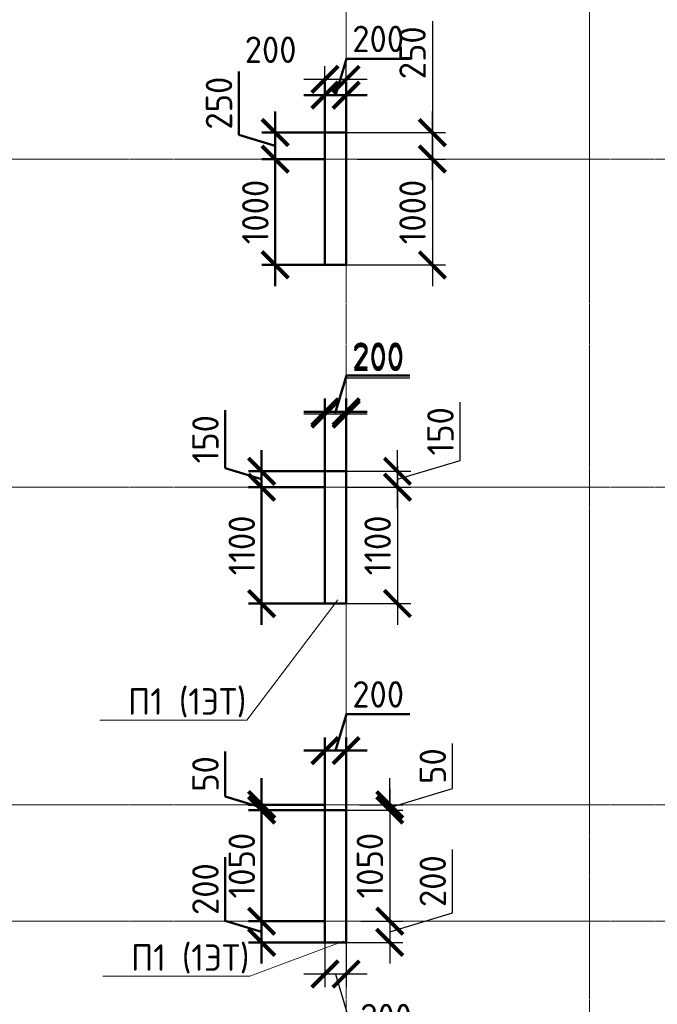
# Model space of a CAD drawing. Header units: millimetres. Extents: x 263826 to 1718326, y -423071 to 70137.
# Tile 165 of 256: x 383759 to 389786, y -69132 to -59829. Entities that reach past the tile are written whole.
import ezdxf
from ezdxf import colors
from ezdxf.entities.mleader import LeaderData, LeaderLine
from ezdxf.math import Vec2, Vec3

# ---------------------------------------------------------------- set-up
doc = ezdxf.new("R2010")
doc.units = ezdxf.units.MM
doc.linetypes.add('______5', pattern=[1100, 800, -100, 100, -100])
doc.linetypes.add('осевая', pattern=[50.8, 31.75, -6.35, 6.35, -6.35])
doc.layers.add('Колонна_ бетон', color=7, linetype='Continuous', lineweight=50, true_color=0xb4b496)
doc.layers.add('Стена_ бетон несущ.', color=7, linetype='Continuous', lineweight=70, true_color=0xb4b496)
for name, color, linetype, lineweight in [('Конструкции 0.5', 5, 'Continuous', 50), ('Надписи', 200, 'Continuous', 18), ('Оси', 40, '______5', 18), ('подоснова', 151, 'Continuous', 5), ('РАЗМЕРЫ', 1, 'Continuous', 9)]:
    doc.layers.add(name, color=color, linetype=linetype, lineweight=lineweight)
doc.styles.add('GOST-2.304_Type-B', font='GOST_Common.ttf')
doc.dimstyles.new('СПДС', dxfattribs={"dimscale": 100, "dimtxt": 2.5, "dimasz": 2.5, "dimexe": 1.25, "dimexo": 0, "dimtad": 1, "dimdec": 0, "dimtxsty": 'GOST-2.304_Type-B', "dimblk": 'ARCHTICK', "dimcen": 2.5, "dimdle": 2, "dimadec": 0, "dimazin": 2, "dimtfac": 0.75, "dimtdec": 0, "dimtmove": 1, "dimatfit": 3, "dimfxl": 1, "dimtolj": 1, "dimarcsym": 1})

# ---------------------------------------------------------------- blocks, each defined once
blk = doc.blocks.new('_ArchTick')
at = {"color": 0, "linetype": 'ByBlock', "const_width": 0.15}
blk.add_lwpolyline([(-0.5, -0.5), (0.5, 0.5)], dxfattribs=at)
blk = doc.blocks.new('*D3054')
at = {"layer": 'DEFPOINTS', "color": 0, "transparency": 16777216}
for p in [(386744.2, -64096.1), (387329.8, -64096.1), (386977.4, -64246.1)]:
    blk.add_point(p, dxfattribs=at)
at = {"layer": 'РАЗМЕРЫ', "color": 0, "lineweight": -2, "transparency": 16777216}
for p, q in [((387923.5, -63993), (387923.5, -63443)), ((387329.8, -64446.1), (387329.8, -63896.1)), ((387329.8, -64171.1), (387923.5, -63993)), ((386744.2, -64096.1), (387454.8, -64096.1)), ((386977.4, -64246.1), (387454.8, -64246.1))]:
    blk.add_line(p, q, dxfattribs=at)
at = {"layer": 'РАЗМЕРЫ', "color": 0, "lineweight": -2, "transparency": 16777216, "xscale": 250, "yscale": 250, "zscale": 250}
for p, rotation in [((387329.8, -64096.1), 90), ((387329.8, -64246.1), 270)]:
    blk.add_blockref('_ArchTick', p, dxfattribs=dict(at, rotation=rotation))
at = {"layer": 'РАЗМЕРЫ', "color": 0, "lineweight": 0, "transparency": 16777216, "insert": (387736, -63718), "char_height": 250, "attachment_point": 5, "rotation": 90, "style": 'GOST-2.304_Type-B'}
blk.add_mtext('\\A1;150', dxfattribs=at)
blk = doc.blocks.new('*D3055')
at = {"layer": 'DEFPOINTS', "color": 0, "transparency": 16777216}
for p in [(386844.3, -64246.1), (386844.3, -65346.1), (387329.8, -65346.1)]:
    blk.add_point(p, dxfattribs=at)
at = {"layer": 'РАЗМЕРЫ', "color": 0, "lineweight": -2, "transparency": 16777216}
for p, q in [((387329.8, -64046.1), (387329.8, -65546.1)), ((386844.3, -64246.1), (387454.8, -64246.1)), ((386844.3, -65346.1), (387454.8, -65346.1))]:
    blk.add_line(p, q, dxfattribs=at)
at = {"layer": 'РАЗМЕРЫ', "color": 0, "lineweight": -2, "transparency": 16777216, "xscale": 250, "yscale": 250, "zscale": 250}
for p, rotation in [((387329.8, -64246.1), 90), ((387329.8, -65346.1), 270)]:
    blk.add_blockref('_ArchTick', p, dxfattribs=dict(at, rotation=rotation))
at = {"layer": 'РАЗМЕРЫ', "color": 0, "lineweight": 0, "transparency": 16777216, "insert": (387142.3, -64796.1), "char_height": 250, "attachment_point": 5, "rotation": 90, "style": 'GOST-2.304_Type-B'}
blk.add_mtext('\\A1;1100', dxfattribs=at)
blk = doc.blocks.new('*D3056')
at = {"layer": 'DEFPOINTS', "color": 0, "transparency": 16777216}
for p in [(386644.2, -63555.5), (386644.2, -64096.1), (386844.3, -64096.1)]:
    blk.add_point(p, dxfattribs=at)
at = {"layer": 'РАЗМЕРЫ', "color": 0, "lineweight": -2, "transparency": 16777216}
for p, q in [((386744.3, -63555.5), (386847.4, -63211.8)), ((386847.4, -63211.8), (387447.4, -63211.8)), ((386644.2, -64096.1), (386644.2, -63430.5)), ((386844.3, -64096.1), (386844.3, -63430.5)), ((387044.3, -63555.5), (386444.2, -63555.5))]:
    blk.add_line(p, q, dxfattribs=at)
at = {"layer": 'РАЗМЕРЫ', "color": 0, "lineweight": -2, "transparency": 16777216, "xscale": 250, "yscale": 250, "zscale": 250, "rotation": 180}
blk.add_blockref('_ArchTick', (386644.2, -63555.5), dxfattribs=at)
at = {"layer": 'РАЗМЕРЫ', "color": 0, "lineweight": -2, "transparency": 16777216, "xscale": 250, "yscale": 250, "zscale": 250}
blk.add_blockref('_ArchTick', (386844.3, -63555.5), dxfattribs=at)
at = {"layer": 'РАЗМЕРЫ', "color": 0, "lineweight": 0, "transparency": 16777216, "insert": (387147.4, -63024.3), "char_height": 250, "attachment_point": 5, "style": 'GOST-2.304_Type-B'}
blk.add_mtext('\\A1;200', dxfattribs=at)
blk = doc.blocks.new('*D3153')
at = {"layer": 'DEFPOINTS', "color": 0, "transparency": 16777216}
for p in [(386969.5, -67246.1), (387256.9, -67246.1), (386844.3, -67296.1)]:
    blk.add_point(p, dxfattribs=at)
at = {"layer": 'РАЗМЕРЫ', "color": 0, "lineweight": -2, "transparency": 16777216}
for p, q in [((387850.7, -67093), (387850.7, -66668)), ((387256.9, -67246.1), (387256.9, -66996.1)), ((387256.9, -67271.1), (387850.7, -67093)), ((386969.5, -67246.1), (387381.9, -67246.1)), ((387256.9, -67296.1), (387256.9, -67246.1)), ((387256.9, -67296.1), (387256.9, -67246.1)), ((386844.3, -67296.1), (387381.9, -67296.1)), ((387256.9, -67296.1), (387256.9, -67546.1))]:
    blk.add_line(p, q, dxfattribs=at)
at = {"layer": 'РАЗМЕРЫ', "color": 0, "lineweight": -2, "transparency": 16777216, "xscale": 250, "yscale": 250, "zscale": 250}
for p, rotation in [((387256.9, -67246.1), 270), ((387256.9, -67296.1), 90)]:
    blk.add_blockref('_ArchTick', p, dxfattribs=dict(at, rotation=rotation))
at = {"layer": 'РАЗМЕРЫ', "color": 0, "lineweight": 0, "transparency": 16777216, "insert": (387663.2, -66880.5), "char_height": 250, "attachment_point": 5, "rotation": 90, "style": 'GOST-2.304_Type-B'}
blk.add_mtext('\\A1;50', dxfattribs=at)
blk = doc.blocks.new('*D3041')
at = {"layer": 'DEFPOINTS', "color": 0, "transparency": 16777216}
for p in [(386872.6, -67296.1), (386984.3, -68346.1), (387256.9, -68346.1)]:
    blk.add_point(p, dxfattribs=at)
at = {"layer": 'РАЗМЕРЫ', "color": 0, "lineweight": -2, "transparency": 16777216}
for p, q in [((387256.9, -67096.1), (387256.9, -68546.1)), ((386872.6, -67296.1), (387381.9, -67296.1)), ((386984.3, -68346.1), (387381.9, -68346.1))]:
    blk.add_line(p, q, dxfattribs=at)
at = {"layer": 'РАЗМЕРЫ', "color": 0, "lineweight": -2, "transparency": 16777216, "xscale": 250, "yscale": 250, "zscale": 250}
for p, rotation in [((387256.9, -67296.1), 90), ((387256.9, -68346.1), 270)]:
    blk.add_blockref('_ArchTick', p, dxfattribs=dict(at, rotation=rotation))
at = {"layer": 'РАЗМЕРЫ', "color": 0, "lineweight": 0, "transparency": 16777216, "insert": (387069.4, -67821.1), "char_height": 250, "attachment_point": 5, "rotation": 90, "style": 'GOST-2.304_Type-B'}
blk.add_mtext('\\A1;1050', dxfattribs=at)
blk = doc.blocks.new('*D3154')
at = {"layer": 'DEFPOINTS', "color": 0, "transparency": 16777216}
for p in [(386984.3, -68346.1), (386808.6, -68546.1), (387256.9, -68546.1)]:
    blk.add_point(p, dxfattribs=at)
at = {"layer": 'РАЗМЕРЫ', "color": 0, "lineweight": -2, "transparency": 16777216}
for p, q in [((387850.7, -68268), (387850.7, -67668)), ((387256.9, -68146.1), (387256.9, -68746.1)), ((387256.9, -68446.1), (387850.7, -68268)), ((386984.3, -68346.1), (387381.9, -68346.1)), ((386808.6, -68546.1), (387381.9, -68546.1))]:
    blk.add_line(p, q, dxfattribs=at)
at = {"layer": 'РАЗМЕРЫ', "color": 0, "lineweight": -2, "transparency": 16777216, "xscale": 250, "yscale": 250, "zscale": 250}
for p, rotation in [((387256.9, -68346.1), 90), ((387256.9, -68546.1), 270)]:
    blk.add_blockref('_ArchTick', p, dxfattribs=dict(at, rotation=rotation))
at = {"layer": 'РАЗМЕРЫ', "color": 0, "lineweight": 0, "transparency": 16777216, "insert": (387663.2, -67968), "char_height": 250, "attachment_point": 5, "rotation": 90, "style": 'GOST-2.304_Type-B'}
blk.add_mtext('\\A1;200', dxfattribs=at)
blk = doc.blocks.new('*D3155')
at = {"layer": 'DEFPOINTS', "color": 0, "transparency": 16777216}
for p in [(386644.3, -68517.4), (386844.3, -68517.4), (386644.3, -68845.8)]:
    blk.add_point(p, dxfattribs=at)
at = {"layer": 'РАЗМЕРЫ', "color": 0, "lineweight": -2, "transparency": 16777216}
for p, q in [((386644.3, -68517.4), (386644.3, -68970.8)), ((386844.3, -68517.4), (386844.3, -68970.8)), ((387044.3, -68845.8), (386444.3, -68845.8)), ((386744.3, -68845.8), (386922.4, -69439.5)), ((386922.4, -69439.5), (387522.4, -69439.5))]:
    blk.add_line(p, q, dxfattribs=at)
at = {"layer": 'РАЗМЕРЫ', "color": 0, "lineweight": -2, "transparency": 16777216, "xscale": 250, "yscale": 250, "zscale": 250, "rotation": 180}
blk.add_blockref('_ArchTick', (386644.3, -68845.8), dxfattribs=at)
at = {"layer": 'РАЗМЕРЫ', "color": 0, "lineweight": -2, "transparency": 16777216, "xscale": 250, "yscale": 250, "zscale": 250}
blk.add_blockref('_ArchTick', (386844.3, -68845.8), dxfattribs=at)
at = {"layer": 'РАЗМЕРЫ', "color": 0, "lineweight": 0, "transparency": 16777216, "insert": (387222.4, -69252), "char_height": 250, "attachment_point": 5, "style": 'GOST-2.304_Type-B'}
blk.add_mtext('\\A1;200', dxfattribs=at)
blk = doc.blocks.new('*D3168')
at = {"layer": 'DEFPOINTS', "color": 0, "transparency": 16777216}
for p in [(386949.3, -61146.1), (386844.2, -62146.1), (387659.7, -62146.1)]:
    blk.add_point(p, dxfattribs=at)
at = {"layer": 'РАЗМЕРЫ', "color": 0, "lineweight": -2, "transparency": 16777216}
for p, q in [((387659.7, -60946.1), (387659.7, -62346.1)), ((386949.3, -61146.1), (387784.7, -61146.1)), ((386844.2, -62146.1), (387784.7, -62146.1))]:
    blk.add_line(p, q, dxfattribs=at)
at = {"layer": 'РАЗМЕРЫ', "color": 0, "lineweight": -2, "transparency": 16777216, "xscale": 250, "yscale": 250, "zscale": 250}
for p, rotation in [((387659.7, -61146.1), 90), ((387659.7, -62146.1), 270)]:
    blk.add_blockref('_ArchTick', p, dxfattribs=dict(at, rotation=rotation))
at = {"layer": 'РАЗМЕРЫ', "color": 0, "lineweight": 0, "transparency": 16777216, "insert": (387472.2, -61646.1), "char_height": 250, "attachment_point": 5, "rotation": 90, "style": 'GOST-2.304_Type-B'}
blk.add_mtext('\\A1;1000', dxfattribs=at)
blk = doc.blocks.new('*D3046')
at = {"layer": 'DEFPOINTS', "color": 0, "transparency": 16777216}
for p in [(386644.4, -60393.6), (386644.4, -60888.4), (386844.3, -60888.4)]:
    blk.add_point(p, dxfattribs=at)
at = {"layer": 'РАЗМЕРЫ', "color": 0, "lineweight": -2, "transparency": 16777216}
for p, q in [((386644.4, -60888.4), (386644.4, -60268.6)), ((386844.3, -60888.4), (386844.3, -60268.6)), ((387044.3, -60393.6), (386444.4, -60393.6))]:
    blk.add_line(p, q, dxfattribs=at)
at = {"layer": 'РАЗМЕРЫ', "color": 0, "lineweight": -2, "transparency": 16777216, "xscale": 250, "yscale": 250, "zscale": 250, "rotation": 180}
blk.add_blockref('_ArchTick', (386644.4, -60393.6), dxfattribs=at)
at = {"layer": 'РАЗМЕРЫ', "color": 0, "lineweight": -2, "transparency": 16777216, "xscale": 250, "yscale": 250, "zscale": 250}
blk.add_blockref('_ArchTick', (386844.3, -60393.6), dxfattribs=at)
at = {"layer": 'РАЗМЕРЫ', "color": 0, "lineweight": 0, "transparency": 16777216, "insert": (386130.7, -60113.1), "char_height": 250, "attachment_point": 5, "style": 'GOST-2.304_Type-B'}
blk.add_mtext('\\A1;200', dxfattribs=at)
blk = doc.blocks.new('*D3082')
at = {"layer": 'DEFPOINTS', "color": 0, "transparency": 16777216}
for p in [(386844.2, -60896.1, 3100), (387659.7, -60896.1), (386949.3, -61146.1, 3100)]:
    blk.add_point(p, dxfattribs=at)
at = {"layer": 'РАЗМЕРЫ', "color": 0, "lineweight": -2, "transparency": 16777216}
for p, q in [((387659.7, -59842.4), (387659.7, -60896.1)), ((387659.7, -61346.1), (387659.7, -60696.1)), ((386844.2, -60896.1), (387784.7, -60896.1)), ((386949.3, -61146.1), (387784.7, -61146.1))]:
    blk.add_line(p, q, dxfattribs=at)
at = {"layer": 'РАЗМЕРЫ', "color": 0, "lineweight": -2, "transparency": 16777216, "xscale": 250, "yscale": 250, "zscale": 250}
for p, rotation in [((387659.7, -60896.1), 90), ((387659.7, -61146.1), 270)]:
    blk.add_blockref('_ArchTick', p, dxfattribs=dict(at, rotation=rotation))
at = {"layer": 'РАЗМЕРЫ', "color": 0, "lineweight": 0, "transparency": 16777216, "insert": (387472.2, -60142.4), "char_height": 250, "attachment_point": 5, "rotation": 90, "style": 'GOST-2.304_Type-B'}
blk.add_mtext('\\A1;250', dxfattribs=at)
blk = doc.blocks.new('_None')
blk = doc.blocks.new('*D3309')
at = {"layer": 'DEFPOINTS', "color": 0, "transparency": 16777216}
for p in [(394560.1, -186819.1), (394560.1, -187430.5), (394760, -187430.5)]:
    blk.add_point(p, dxfattribs=at)
at = {"layer": 'РАЗМЕРЫ', "color": 0, "lineweight": -2, "transparency": 16777216}
for p, q in [((394660.1, -186819.1), (394763.2, -186475.4)), ((394763.2, -186475.4), (395363.2, -186475.4)), ((394560.1, -187430.5), (394560.1, -186694.1)), ((394760, -187430.5), (394760, -186694.1)), ((394960, -186819.1), (394360.1, -186819.1))]:
    blk.add_line(p, q, dxfattribs=at)
at = {"layer": 'РАЗМЕРЫ', "color": 0, "lineweight": -2, "transparency": 16777216, "xscale": 250, "yscale": 250, "zscale": 250, "rotation": 180}
blk.add_blockref('_ArchTick', (394560.1, -186819.1), dxfattribs=at)
at = {"layer": 'РАЗМЕРЫ', "color": 0, "lineweight": -2, "transparency": 16777216, "xscale": 250, "yscale": 250, "zscale": 250}
blk.add_blockref('_ArchTick', (394760, -186819.1), dxfattribs=at)
at = {"layer": 'РАЗМЕРЫ', "color": 0, "lineweight": 0, "transparency": 16777216, "insert": (395063.2, -186287.9), "char_height": 250, "attachment_point": 5, "style": 'GOST-2.304_Type-B'}
blk.add_mtext('\\A1;200', dxfattribs=at)
blk = doc.blocks.new('*D3310')
at = {"layer": 'DEFPOINTS', "color": 0, "transparency": 16777216}
for p in [(394560.1, -187380.5, -200), (393961.2, -187530.5), (394560.1, -187530.5, -560)]:
    blk.add_point(p, dxfattribs=at)
at = {"layer": 'РАЗМЕРЫ', "color": 0, "lineweight": -2, "transparency": 16777216}
for p, q in [((393617.5, -187352.3), (393617.5, -186802.3)), ((393961.2, -187180.5), (393961.2, -187730.5)), ((393961.2, -187455.5), (393617.5, -187352.3)), ((394560.1, -187380.5), (393836.2, -187380.5)), ((394560.1, -187530.5), (393836.2, -187530.5))]:
    blk.add_line(p, q, dxfattribs=at)
at = {"layer": 'РАЗМЕРЫ', "color": 0, "lineweight": -2, "transparency": 16777216, "xscale": 250, "yscale": 250, "zscale": 250}
for p, rotation in [((393961.2, -187380.5), 90), ((393961.2, -187530.5), 270)]:
    blk.add_blockref('_ArchTick', p, dxfattribs=dict(at, rotation=rotation))
at = {"layer": 'РАЗМЕРЫ', "color": 0, "lineweight": 0, "transparency": 16777216, "insert": (393430, -187077.3), "char_height": 250, "attachment_point": 5, "rotation": 90, "style": 'GOST-2.304_Type-B'}
blk.add_mtext('\\A1;150', dxfattribs=at)
blk = doc.blocks.new('*D3311')
at = {"layer": 'DEFPOINTS', "color": 0, "transparency": 16777216}
for p in [(394560.1, -187530.5, -560), (393961.2, -188630.5), (394560.1, -188630.5, -200)]:
    blk.add_point(p, dxfattribs=at)
at = {"layer": 'РАЗМЕРЫ', "color": 0, "lineweight": -2, "transparency": 16777216}
for p, q in [((393961.2, -187330.5), (393961.2, -188830.5)), ((394560.1, -187530.5), (393836.2, -187530.5)), ((394560.1, -188630.5), (393836.2, -188630.5))]:
    blk.add_line(p, q, dxfattribs=at)
at = {"layer": 'РАЗМЕРЫ', "color": 0, "lineweight": -2, "transparency": 16777216, "xscale": 250, "yscale": 250, "zscale": 250}
for p, rotation in [((393961.2, -187530.5), 90), ((393961.2, -188630.5), 270)]:
    blk.add_blockref('_ArchTick', p, dxfattribs=dict(at, rotation=rotation))
at = {"layer": 'РАЗМЕРЫ', "color": 0, "lineweight": 0, "transparency": 16777216, "insert": (393773.7, -188080.5), "char_height": 250, "attachment_point": 5, "rotation": 90, "style": 'GOST-2.304_Type-B'}
blk.add_mtext('\\A1;1100', dxfattribs=at)
blk = doc.blocks.new('*D3315')
at = {"layer": 'DEFPOINTS', "color": 0, "transparency": 16777216}
for p in [(394560.3, -190019.1), (394560.3, -190630.5), (394760.1, -190630.5)]:
    blk.add_point(p, dxfattribs=at)
at = {"layer": 'РАЗМЕРЫ', "color": 0, "lineweight": -2, "transparency": 16777216}
for p, q in [((394660.2, -190019.1), (394763.3, -189675.4)), ((394763.3, -189675.4), (395363.3, -189675.4)), ((394560.3, -190630.5), (394560.3, -189894.1)), ((394760.1, -190630.5), (394760.1, -189894.1)), ((394960.1, -190019.1), (394360.3, -190019.1))]:
    blk.add_line(p, q, dxfattribs=at)
at = {"layer": 'РАЗМЕРЫ', "color": 0, "lineweight": -2, "transparency": 16777216, "xscale": 250, "yscale": 250, "zscale": 250, "rotation": 180}
blk.add_blockref('_ArchTick', (394560.3, -190019.1), dxfattribs=at)
at = {"layer": 'РАЗМЕРЫ', "color": 0, "lineweight": -2, "transparency": 16777216, "xscale": 250, "yscale": 250, "zscale": 250}
blk.add_blockref('_ArchTick', (394760.1, -190019.1), dxfattribs=at)
at = {"layer": 'РАЗМЕРЫ', "color": 0, "lineweight": 0, "transparency": 16777216, "insert": (395063.3, -189487.9), "char_height": 250, "attachment_point": 5, "style": 'GOST-2.304_Type-B'}
blk.add_mtext('\\A1;200', dxfattribs=at)
blk = doc.blocks.new('*D3316')
at = {"layer": 'DEFPOINTS', "color": 0, "transparency": 16777216}
for p in [(393961.4, -190580.5), (394560.1, -190580.5, -200), (394560.3, -190530.5, -560)]:
    blk.add_point(p, dxfattribs=at)
at = {"layer": 'РАЗМЕРЫ', "color": 0, "lineweight": -2, "transparency": 16777216}
for p, q in [((393617.6, -190452.3), (393617.6, -190027.3)), ((393961.4, -190530.5), (393961.4, -190280.5)), ((393961.4, -190555.5), (393617.6, -190452.3)), ((394560.3, -190530.5), (393836.4, -190530.5)), ((394560.1, -190580.5), (393836.4, -190580.5)), ((393961.4, -190530.5), (393961.4, -190580.5)), ((393961.4, -190580.5), (393961.4, -190830.5))]:
    blk.add_line(p, q, dxfattribs=at)
at = {"layer": 'РАЗМЕРЫ', "color": 0, "lineweight": -2, "transparency": 16777216, "xscale": 250, "yscale": 250, "zscale": 250}
for p, rotation in [((393961.4, -190530.5), 270), ((393961.4, -190580.5), 90)]:
    blk.add_blockref('_ArchTick', p, dxfattribs=dict(at, rotation=rotation))
at = {"layer": 'РАЗМЕРЫ', "color": 0, "lineweight": 0, "transparency": 16777216, "insert": (393430.1, -190239.8), "char_height": 250, "attachment_point": 5, "rotation": 90, "style": 'GOST-2.304_Type-B'}
blk.add_mtext('\\A1;50', dxfattribs=at)
blk = doc.blocks.new('*D3317')
at = {"layer": 'DEFPOINTS', "color": 0, "transparency": 16777216}
for p in [(394560, -190580.5, -200), (393961.4, -191630.5), (394560.1, -191630.5, -560)]:
    blk.add_point(p, dxfattribs=at)
at = {"layer": 'РАЗМЕРЫ', "color": 0, "lineweight": -2, "transparency": 16777216}
for p, q in [((393961.4, -190380.5), (393961.4, -191830.5)), ((394560, -190580.5), (393836.4, -190580.5)), ((394560.1, -191630.5), (393836.4, -191630.5))]:
    blk.add_line(p, q, dxfattribs=at)
at = {"layer": 'РАЗМЕРЫ', "color": 0, "lineweight": -2, "transparency": 16777216, "xscale": 250, "yscale": 250, "zscale": 250}
for p, rotation in [((393961.4, -190580.5), 90), ((393961.4, -191630.5), 270)]:
    blk.add_blockref('_ArchTick', p, dxfattribs=dict(at, rotation=rotation))
at = {"layer": 'РАЗМЕРЫ', "color": 0, "lineweight": 0, "transparency": 16777216, "insert": (393773.9, -191105.5), "char_height": 250, "attachment_point": 5, "rotation": 90, "style": 'GOST-2.304_Type-B'}
blk.add_mtext('\\A1;1050', dxfattribs=at)
blk = doc.blocks.new('*D3318')
at = {"layer": 'DEFPOINTS', "color": 0, "transparency": 16777216}
for p in [(394560.1, -191630.5, -560), (393961.4, -191830.5), (394560, -191830.5, -200)]:
    blk.add_point(p, dxfattribs=at)
at = {"layer": 'РАЗМЕРЫ', "color": 0, "lineweight": -2, "transparency": 16777216}
for p, q in [((393617.6, -191627.3), (393617.6, -191027.3)), ((393961.4, -191430.5), (393961.4, -192030.5)), ((393961.4, -191730.5), (393617.6, -191627.3)), ((394560.1, -191630.5), (393836.4, -191630.5)), ((394560, -191830.5), (393836.4, -191830.5))]:
    blk.add_line(p, q, dxfattribs=at)
at = {"layer": 'РАЗМЕРЫ', "color": 0, "lineweight": -2, "transparency": 16777216, "xscale": 250, "yscale": 250, "zscale": 250}
for p, rotation in [((393961.4, -191630.5), 90), ((393961.4, -191830.5), 270)]:
    blk.add_blockref('_ArchTick', p, dxfattribs=dict(at, rotation=rotation))
at = {"layer": 'РАЗМЕРЫ', "color": 0, "lineweight": 0, "transparency": 16777216, "insert": (393430.1, -191327.3), "char_height": 250, "attachment_point": 5, "rotation": 90, "style": 'GOST-2.304_Type-B'}
blk.add_mtext('\\A1;200', dxfattribs=at)
blk = doc.blocks.new('*D3381')
at = {"layer": 'DEFPOINTS', "color": 0, "transparency": 16777216}
for p in [(394089.5, -184180.5), (394612.3, -184180.5, -560), (394560.1, -184430.5, -560)]:
    blk.add_point(p, dxfattribs=at)
at = {"layer": 'РАЗМЕРЫ', "color": 0, "lineweight": -2, "transparency": 16777216}
for p, q in [((393745.8, -184202.3), (393745.8, -183602.3)), ((394089.5, -184630.5), (394089.5, -183980.5)), ((394612.3, -184180.5), (393964.5, -184180.5)), ((394089.5, -184305.5), (393745.8, -184202.3)), ((394560.1, -184430.5), (393964.5, -184430.5))]:
    blk.add_line(p, q, dxfattribs=at)
at = {"layer": 'РАЗМЕРЫ', "color": 0, "lineweight": -2, "transparency": 16777216, "xscale": 250, "yscale": 250, "zscale": 250}
for p, rotation in [((394089.5, -184180.5), 90), ((394089.5, -184430.5), 270)]:
    blk.add_blockref('_ArchTick', p, dxfattribs=dict(at, rotation=rotation))
at = {"layer": 'РАЗМЕРЫ', "color": 0, "lineweight": 0, "transparency": 16777216, "insert": (393558.3, -183902.3), "char_height": 250, "attachment_point": 5, "rotation": 90, "style": 'GOST-2.304_Type-B'}
blk.add_mtext('\\A1;250', dxfattribs=at)
blk = doc.blocks.new('*D3382')
at = {"layer": 'DEFPOINTS', "color": 0, "transparency": 16777216}
for p in [(394560.1, -184430.5, -560), (394089.5, -185430.5), (394623, -185430.5, -560)]:
    blk.add_point(p, dxfattribs=at)
at = {"layer": 'РАЗМЕРЫ', "color": 0, "lineweight": -2, "transparency": 16777216}
for p, q in [((394089.5, -184230.5), (394089.5, -185630.5)), ((394560.1, -184430.5), (393964.5, -184430.5)), ((394623, -185430.5), (393964.5, -185430.5))]:
    blk.add_line(p, q, dxfattribs=at)
at = {"layer": 'РАЗМЕРЫ', "color": 0, "lineweight": -2, "transparency": 16777216, "xscale": 250, "yscale": 250, "zscale": 250}
for p, rotation in [((394089.5, -184430.5), 90), ((394089.5, -185430.5), 270)]:
    blk.add_blockref('_ArchTick', p, dxfattribs=dict(at, rotation=rotation))
at = {"layer": 'РАЗМЕРЫ', "color": 0, "lineweight": 0, "transparency": 16777216, "insert": (393902, -184930.5), "char_height": 250, "attachment_point": 5, "rotation": 90, "style": 'GOST-2.304_Type-B'}
blk.add_mtext('\\A1;1000', dxfattribs=at)
blk = doc.blocks.new('*D3383')
at = {"layer": 'DEFPOINTS', "color": 0, "transparency": 16777216}
for p in [(394560.1, -183826.7), (394560.1, -184180.5, -560), (394760.1, -184180.5, -560)]:
    blk.add_point(p, dxfattribs=at)
at = {"layer": 'РАЗМЕРЫ', "color": 0, "lineweight": -2, "transparency": 16777216}
for p, q in [((394660.1, -183826.7), (394763.2, -183483)), ((394763.2, -183483), (395363.2, -183483)), ((394560.1, -184180.5), (394560.1, -183701.7)), ((394760.1, -184180.5), (394760.1, -183701.7)), ((394960.1, -183826.7), (394360.1, -183826.7))]:
    blk.add_line(p, q, dxfattribs=at)
at = {"layer": 'РАЗМЕРЫ', "color": 0, "lineweight": -2, "transparency": 16777216, "xscale": 250, "yscale": 250, "zscale": 250, "rotation": 180}
blk.add_blockref('_ArchTick', (394560.1, -183826.7), dxfattribs=at)
at = {"layer": 'РАЗМЕРЫ', "color": 0, "lineweight": -2, "transparency": 16777216, "xscale": 250, "yscale": 250, "zscale": 250}
blk.add_blockref('_ArchTick', (394760.1, -183826.7), dxfattribs=at)
at = {"layer": 'РАЗМЕРЫ', "color": 0, "lineweight": 0, "transparency": 16777216, "insert": (395063.2, -183295.5), "char_height": 250, "attachment_point": 5, "style": 'GOST-2.304_Type-B'}
blk.add_mtext('\\A1;200', dxfattribs=at)
blk = doc.blocks.new('оси2')
at = {"layer": 'Оси', "color": 16, "linetype": 'осевая', "lineweight": 0, "ltscale": 0.5, "transparency": 33554687}
for p, q in [((1015145.5, 5465.4), (1015145.5, -20739.3)), ((1017445.5, 5465.4), (1017445.5, -20739.3)), ((979200, 1707.1), (1032582.1, 1707.1)), ((979200, -1392.9), (1032582.1, -1392.9)), ((979200, -4392.9), (1032582.1, -4392.9)), ((979200, -5492.9), (1032582.1, -5492.9))]:
    blk.add_line(p, q, dxfattribs=at)
blk = doc.blocks.new('51151')
at = {"layer": 'Колонна_ бетон', "color": 180, "linetype": 'Continuous', "lineweight": 35, "transparency": 33554687}
for p, q in [((394760, -187380.5, 360), (394560, -187380.5, 360)), ((394560, -188630.5, 360), (394560, -187380.5, 360)), ((394760, -187380.5, 360), (394760, -188630.5, 360)), ((394560, -188630.5, 360), (394760, -188630.5, 360)), ((394760, -190580.5, 360), (394560, -190580.5, 360)), ((394560, -191830.5, 360), (394560, -190580.5, 360)), ((394760, -190580.5, 360), (394760, -191830.5, 360)), ((394760, -191830.5, 360), (394560, -191830.5, 360))]:
    blk.add_line(p, q, dxfattribs=at)
blk.add_lwpolyline([(394560.1, -184180.5), (394760.1, -184180.5), (394760.1, -185430.5), (394560.1, -185430.5)], close=True, dxfattribs=at)
at = {"layer": 'РАЗМЕРЫ'}
blk.add_blockref('оси2', (-620385.4, -186137.6, -560), dxfattribs=at)
at = {"layer": 'РАЗМЕРЫ', "color": 146, "lineweight": 0}
dim = blk.add_linear_dim(base=(394560.1, -183826.7, 560), p1=(394760.1, -184180.5), p2=(394560.1, -184180.5), dimstyle='СПДС', dxfattribs=at)
dim.commit()
dim.dimension.update_dxf_attribs({"geometry": '*D3383', "text_midpoint": (394825.7, -183295.5, 560)})
for base, p2, picture, middle in [((394089.5, -184180.5, 560), (394612.3, -184180.5), '*D3381', (393558.3, -184139.8, 560)), ((394089.5, -185430.5, 560), (394623, -185430.5), '*D3382', (393902, -184930.5, 560))]:
    dim = blk.add_linear_dim(base=base, p1=(394560.1, -184430.5), p2=p2, angle=90, dimstyle='СПДС', dxfattribs=at)
    dim.commit()
    dim.dimension.update_dxf_attribs({"geometry": picture, "text_midpoint": middle})
for base, p1, p2, picture, middle in [((394560.1, -186819.1, 560), (394760, -187430.5, 560), (394560.1, -187430.5, 560), '*D3309', (394825.7, -186287.9, 560)), ((394560.3, -190019.1, 560), (394760.1, -190630.5, 560), (394560.3, -190630.5, 560), '*D3315', (394825.8, -189487.9, 560))]:
    dim = blk.add_linear_dim(base=base, p1=p1, p2=p2, dimstyle='СПДС', override={"dimtofl": 0}, dxfattribs=at)
    dim.commit()
    dim.dimension.update_dxf_attribs({"geometry": picture, "text_midpoint": middle})
for base, p1, p2, picture, middle in [((393961.2, -187530.5, 560), (394560.1, -187380.5, 360), (394560.1, -187530.5), '*D3310', (393430, -187289.8, 560)), ((393961.2, -188630.5, 560), (394560.1, -187530.5), (394560.1, -188630.5, 360), '*D3311', (393773.7, -188080.5, 560)), ((393961.4, -190580.5, 560), (394560.3, -190530.5), (394560.1, -190580.5, 360), '*D3316', (393430.1, -190389.8, 560)), ((393961.4, -191630.5, 560), (394560, -190580.5, 360), (394560.1, -191630.5), '*D3317', (393773.9, -191105.5, 560)), ((393961.4, -191830.5, 560), (394560.1, -191630.5), (394560, -191830.5, 360), '*D3318', (393430.1, -191564.8, 560))]:
    dim = blk.add_linear_dim(base=base, p1=p1, p2=p2, angle=90, dimstyle='СПДС', override={"dimtofl": 0}, dxfattribs=at)
    dim.commit()
    dim.dimension.update_dxf_attribs({"geometry": picture, "text_midpoint": middle})
at = {"layer": 'Надписи', "color": 0, "ltscale": 0.3}
ml = blk.add_multileader_mtext('Standard', dxfattribs=at)
ml.set_content('П2 (2-5ЭТ)', color=4, style='GOST-2.304_Type-B')
ml.set_leader_properties(color=256, linetype='ByLayer', lineweight=15)
ml.set_arrow_properties(name='NONE')
ml.build(insert=Vec2(0, 0))
ml.multileader.update_dxf_attribs({"text_left_attachment_type": 6, "text_right_attachment_type": 6, "dogleg_length": 0.1, "arrow_head_size": 18})
ctx = ml.context
ctx.base_point, ctx.char_height, ctx.arrow_head_size, ctx.landing_gap_size, ctx.plane_origin = Vec3(394934.8, -185725.6), 250, 18, 20, Vec3(390923.1, -185138.2)
ctx.left_attachment, ctx.right_attachment, ctx.text_align_type = 6, 6, 1
notes = []
notes.append((ctx, [(1, (1, 1, 0), (394934.7, -185725.6), (1, 0), 0.1, [(2, [(394760.1, -185153.1), (394760.1, -185153.1), (394760.1, -185153.1)], 0, [])])]))
ctx.mtext.insert, ctx.mtext.alignment, ctx.mtext.flow_direction = Vec3(395722.6, -185425.6), 2, 5
ml = blk.add_multileader_mtext('Standard', dxfattribs=at)
ml.set_content('П1 (2-5ЭТ)', color=4, style='GOST-2.304_Type-B')
ml.set_leader_properties(color=256, linetype='ByLayer', lineweight=15)
ml.set_arrow_properties(name='NONE')
ml.build(insert=Vec2(0, 0))
ml.multileader.update_dxf_attribs({"text_left_attachment_type": 6, "text_right_attachment_type": 6, "dogleg_length": 0.1, "arrow_head_size": 18})
ctx = ml.context
ctx.base_point, ctx.char_height, ctx.arrow_head_size, ctx.landing_gap_size, ctx.plane_origin = Vec3(395238.7, -189138.6, 560), 250, 18, 20, Vec3(391534, -187565.6, 560)
ctx.left_attachment, ctx.right_attachment, ctx.text_align_type = 6, 6, 1
notes.append((ctx, [(1, (1, 1, 0), (395238.6, -189138.6, 560), (1, 0), 0.1, [(2, [(394660, -188630.5, 560), (394660, -188630.5, 560), (394660, -188630.5, 560)], 0, [])])]))
ctx.mtext.insert, ctx.mtext.alignment, ctx.mtext.flow_direction = Vec3(396001.5, -188838.6, 560), 2, 5
ml = blk.add_multileader_mtext('Standard', dxfattribs=at)
ml.set_content('П1 (2-5ЭТ)', color=4, style='GOST-2.304_Type-B')
ml.set_leader_properties(color=256, linetype='ByLayer', lineweight=15)
ml.set_arrow_properties(name='NONE')
ml.build(insert=Vec2(0, 0))
ml.multileader.update_dxf_attribs({"text_left_attachment_type": 6, "text_right_attachment_type": 6, "dogleg_length": 0.1, "arrow_head_size": 18})
ctx = ml.context
ctx.base_point, ctx.char_height, ctx.arrow_head_size, ctx.landing_gap_size, ctx.plane_origin = Vec3(397316.2, -191114.1, 360), 250, 18, 20, Vec3(396323.9, -191465.6, 360)
ctx.left_attachment, ctx.right_attachment, ctx.text_align_type = 6, 6, 1
notes.append((ctx, [(0, (1, 1, 0), (398841.9, -191114.1, 360), (-1, 0), 0.1, [(2, [(399350, -191280.5, 360), (399350, -191280.5, 360), (399350, -191280.5, 360)], 0, [])])]))
ctx.mtext.insert, ctx.mtext.alignment, ctx.mtext.flow_direction = Vec3(398079, -190814.1, 360), 2, 5
ml = blk.add_multileader_mtext('Standard', dxfattribs=at)
ml.set_content('П1 (2-5ЭТ)', color=4, style='GOST-2.304_Type-B')
ml.set_leader_properties(color=256, linetype='ByLayer', lineweight=15)
ml.set_arrow_properties(name='NONE')
ml.build(insert=Vec2(0, 0))
ml.multileader.update_dxf_attribs({"text_left_attachment_type": 6, "text_right_attachment_type": 6, "dogleg_length": 0.1, "arrow_head_size": 18})
ctx = ml.context
ctx.base_point, ctx.char_height, ctx.arrow_head_size, ctx.landing_gap_size, ctx.plane_origin = Vec3(395201, -192705.8, 360), 250, 18, 20, Vec3(391533.9, -191815.6, 360)
ctx.left_attachment, ctx.right_attachment, ctx.text_align_type = 6, 6, 1
notes.append((ctx, [(1, (1, 1, 0), (395200.9, -192705.8, 360), (1, 0), 0.1, [(2, [(394560, -191630.5, 360), (394560, -191630.5, 360), (394560, -191630.5, 360)], 0, [])])]))
ctx.mtext.insert, ctx.mtext.alignment, ctx.mtext.flow_direction = Vec3(395963.8, -192405.8, 360), 2, 5
for ctx, leaders in notes:
    for number, flags, end, landing, length, lines in leaders:
        leader = LeaderData()
        leader.index, (leader.has_last_leader_line, leader.has_dogleg_vector, leader.attachment_direction) = number, flags
        leader.last_leader_point, leader.dogleg_vector, leader.dogleg_length = Vec3(end), Vec3(landing), length
        for number, points, colour, breaks in lines:
            line = LeaderLine()
            line.index, line.vertices, line.color, line.breaks = number, Vec3.list(points), colors.encode_raw_color(colour), breaks
            leader.lines.append(line)
        ctx.leaders.append(leader)

msp = doc.modelspace()

# ---------------------------------------------------------------- linework, layer by layer
at = {"color": 30, "lineweight": 50, "true_color": 0xf26722}
msp.add_line((386844.22861, -60896.10603, -360), (386644.22861, -60896.10603, -360), dxfattribs=at)
at = {"color": 30, "lineweight": 50, "true_color": 0xf26722, "elevation": -360}
msp.add_lwpolyline([(386644.22861, -60896.10603), (386844.22861, -60896.10603), (386844.22861, -62146.10566), (386644.22861, -62146.10566)], close=True, dxfattribs=at)
at = {"layer": 'Конструкции 0.5', "color": 30, "true_color": 0xf26722}
for p, q in [((386644.38867, -62146.10572, -360), (386844.2215, -62146.10572, -360)), ((386844.22146, -64096.10562, -360), (386644.22146, -64096.10562, -360)), ((386644.22146, -64096.10562, -360), (386644.22146, -65346.10567, -360)), ((386844.22146, -64216.10562, -360), (386844.22146, -64096.10562, -360)), ((386844.22146, -65346.10567, -360), (386844.22146, -64216.10562, -360)), ((386644.22146, -65346.10567, -360), (386764.22146, -65346.10567, -360)), ((386764.22146, -65346.10567, -360), (386844.22146, -65346.10567, -360)), ((386644.25096, -67296.1057, -360), (386644.25096, -68546.10567, -360)), ((386844.25096, -67296.1057, -360), (386644.25096, -67296.1057, -360)), ((386844.25096, -68546.10567, -360), (386844.25096, -67296.1057, -360)), ((386644.25096, -68546.10567, -360), (386844.25096, -68546.10567, -360))]:
    msp.add_line(p, q, dxfattribs=at)
at = {"layer": 'Стена_ бетон несущ.', "color": 30, "linetype": 'Continuous', "lineweight": 35, "true_color": 0xf26722, "transparency": 33554687}
for p, q in [((386644.22861, -60896.10603, -360), (386644.22861, -62146.10566, -360)), ((386844.22861, -62146.10566, -360), (386844.22861, -60896.10603, -360)), ((386644.22861, -62146.10566, -360), (386844.22861, -62146.10566, -360))]:
    msp.add_line(p, q, dxfattribs=at)

# ---------------------------------------------------------------- block references
at = {"layer": 'Конструкции 0.5', "color": 4}
msp.add_blockref('51151', (-7915.73855, 123284.35732, -559.99999), dxfattribs=at)

# ---------------------------------------------------------------- dimensions: what is measured, and where the dimension line sits
at = {"layer": 'РАЗМЕРЫ', "color": 30, "lineweight": 0, "true_color": 0xf26722}
dim = msp.add_linear_dim(base=(387659.67118, -60896.10603, -3460), p1=(386949.29139, -61146.10567, -360), p2=(386844.2215, -60896.10603, -360), angle=90, dimstyle='СПДС', dxfattribs=at)
dim.commit()
dim.dimension.update_dxf_attribs({"geometry": '*D3082', "text_midpoint": (387659.67118, -60142.44802, -3460), "dimtype": 160})
dim = msp.add_linear_dim(base=(386644.38867, -60393.5696, -360), p1=(386844.34672, -60888.36878, -360), p2=(386644.38867, -60888.36878, -360), dimstyle='СПДС', dxfattribs=at)
dim.commit()
dim.dimension.update_dxf_attribs({"geometry": '*D3046', "text_midpoint": (386130.71978, -60300.56371, -360), "dimtype": 160})
for base, p1, p2, picture, middle in [((387659.67118, -62146.10572, -360), (386949.29139, -61146.10567, -360), (386844.2215, -62146.10572, -360), '*D3168', (387472.17118, -61646.10569, -360)), ((387329.78273, -64096.10572, -360), (386977.39811, -64246.10567, -360), (386744.22146, -64096.10572, -360), '*D3054', (387736.03273, -63930.48069, -360)), ((387329.78273, -65346.10569, -360), (386844.31724, -64246.10567, -360), (386844.31724, -65346.10569, -360), '*D3055', (387142.28273, -64796.10568, -360)), ((387256.94497, -67246.10567, -360), (386844.25096, -67296.1057, -360), (386969.49487, -67246.10567, -360), '*D3153', (387663.19497, -67030.48068, -360)), ((387256.94497, -68346.10567, -360), (386872.60502, -67296.1057, -360), (386984.31823, -68346.10567, -360), '*D3041', (387069.44497, -67821.10568, -360)), ((387256.94497, -68546.10567, -360), (386984.31823, -68346.10567, -360), (386808.55525, -68546.10567, -360), '*D3154', (387663.19497, -68205.48067, -360))]:
    dim = msp.add_linear_dim(base=base, p1=p1, p2=p2, angle=90, dimstyle='СПДС', dxfattribs=at)
    dim.commit()
    dim.dimension.update_dxf_attribs({"geometry": picture, "text_midpoint": middle})
for base, p1, p2, picture, middle in [((386644.22146, -63555.51903, -360), (386844.31724, -64096.10572, -360), (386644.22146, -64096.10572, -360), '*D3056', (386909.89435, -63024.26903, -360)), ((386644.25096, -68845.79055, -360), (386844.25096, -68517.40579, -360), (386644.25096, -68517.40579, -360), '*D3155', (386984.87596, -69252.04055, -360))]:
    dim = msp.add_linear_dim(base=base, p1=p1, p2=p2, dimstyle='СПДС', dxfattribs=at)
    dim.commit()
    dim.dimension.update_dxf_attribs({"geometry": picture, "text_midpoint": middle})

# ---------------------------------------------------------------- leaders
at = {"layer": 'подоснова', "color": 30, "ltscale": 0.3, "true_color": 0xf26722}
ml = msp.add_multileader_mtext('Standard', dxfattribs=at)
ml.set_content('П1 (1ЭТ)', color=4, style='GOST-2.304_Type-B')
ml.set_leader_properties(color=256, linetype='ByLayer', lineweight=15)
ml.set_arrow_properties(name='NONE')
ml.build(insert=Vec2(0, 0))
ml.multileader.update_dxf_attribs({"text_left_attachment_type": 6, "text_right_attachment_type": 6, "dogleg_length": 0.1, "arrow_head_size": 18})
ctx = ml.context
ctx.base_point, ctx.char_height, ctx.arrow_head_size, ctx.landing_gap_size, ctx.plane_origin = Vec3(384778.58724, -66445.656, 6897.37226), 250, 18, 20, Vec3(376923.62202, -65177.74992, 6897.37226)
ctx.left_attachment, ctx.right_attachment, ctx.text_align_type = 6, 6, 1
notes = []
notes.append((ctx, [(1, (1, 1, 0), (385904.2933, -66445.656, 6897.37226), (-1, 0), 0.1, [(0, [(386766.55737, -65309.93777, 6897.37226)], 0, [])])]))
ctx.mtext.insert, ctx.mtext.alignment, ctx.mtext.flow_direction = Vec3(385341.39027, -66145.656, 6897.37226), 2, 5
ml = msp.add_multileader_mtext('Standard', dxfattribs=at)
ml.set_content('П1 (1ЭТ)', color=4, style='GOST-2.304_Type-B')
ml.set_leader_properties(color=256, linetype='ByLayer', lineweight=15)
ml.set_arrow_properties(name='NONE')
ml.build(insert=Vec2(0, 0))
ml.multileader.update_dxf_attribs({"text_left_attachment_type": 6, "text_right_attachment_type": 6, "dogleg_length": 0.1, "arrow_head_size": 18})
ctx = ml.context
ctx.base_point, ctx.char_height, ctx.arrow_head_size, ctx.landing_gap_size, ctx.plane_origin = Vec3(384807.22306, -68865.02421, 6897.37226), 250, 18, 20, Vec3(376975.37638, -68401.84173, 6897.37226)
ctx.left_attachment, ctx.right_attachment, ctx.text_align_type = 6, 6, 1
notes.append((ctx, [(1, (1, 1, 0), (385932.92912, -68865.02421, 6897.37226), (-1, 0), 0.1, [(0, [(386818.31172, -68534.02959, 6897.37226)], 0, [])])]))
ctx.mtext.insert, ctx.mtext.alignment, ctx.mtext.flow_direction = Vec3(385370.02609, -68565.02421, 6897.37226), 2, 5
for ctx, leaders in notes:
    for number, flags, end, landing, length, lines in leaders:
        leader = LeaderData()
        leader.index, (leader.has_last_leader_line, leader.has_dogleg_vector, leader.attachment_direction) = number, flags
        leader.last_leader_point, leader.dogleg_vector, leader.dogleg_length = Vec3(end), Vec3(landing), length
        for number, points, colour, breaks in lines:
            line = LeaderLine()
            line.index, line.vertices, line.color, line.breaks = number, Vec3.list(points), colors.encode_raw_color(colour), breaks
            leader.lines.append(line)
        ctx.leaders.append(leader)

doc.saveas('drawing.dxf')
